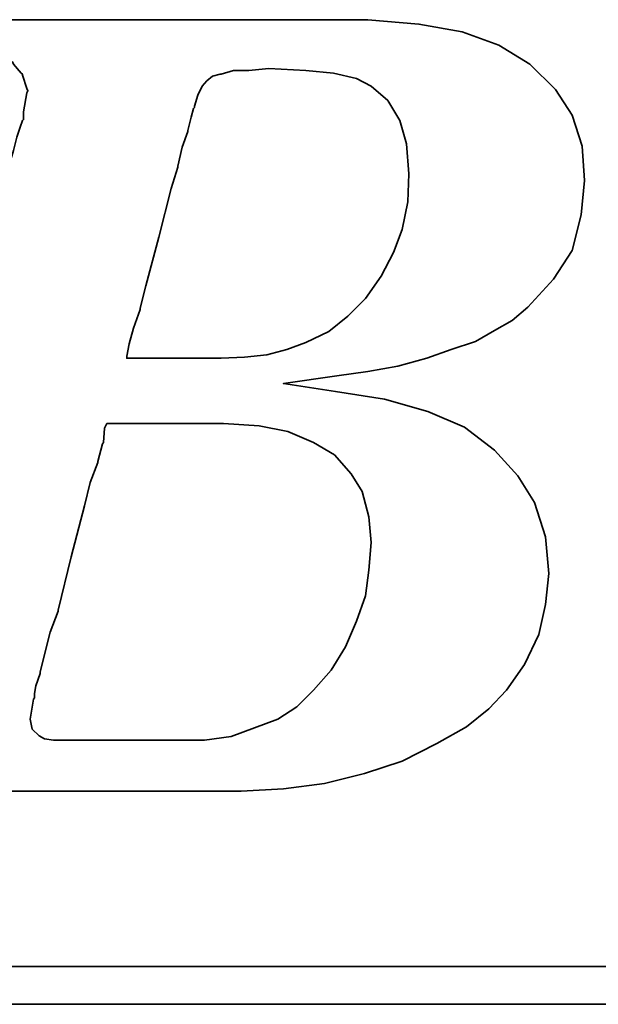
# Model space of a CAD drawing. Extents: x 15 to 1084, y 29 to 151.
# Tile 30 of 51: x 175.34 to 176.61, y 90.91 to 93.08. Entities that reach past the tile are written whole.
import ezdxf

# ---------------------------------------------------------------- set-up
doc = ezdxf.new("R2010")
doc.units = 0
doc.header["$MEASUREMENT"] = 0
doc.layers.add('DIM', color=4, linetype='CONTINUOUS')
doc.layers.add('layer 1', color=7, linetype='CONTINUOUS')

# ---------------------------------------------------------------- blocks, each defined once
blk = doc.blocks.new('TBI MOTION logo(完整正式版)')
at = {"layer": 'layer 1', "color": 22, "lineweight": 35}
for points, knots in [([(-64.65375, -6.86375), (-64.65375, -6.86375), (-64.84375, -7.29625), (-64.84375, -7.29625), (-64.84375, -7.29625), (-64.84375, -7.29625), (-64.86875, -7.34375), (-64.86875, -7.34375), (-64.86875, -7.34375), (-64.86875, -7.34375), (-64.86875, -7.36875), (-64.86875, -7.36875), (-64.86875, -7.36875), (-64.86875, -7.36875), (-65.15375, -7.65375), (-65.15375, -7.65375), (-65.15375, -7.65375), (-65.15375, -7.65375), (-65.17875, -7.65375), (-65.17875, -7.65375), (-65.17875, -7.65375), (-65.17875, -7.65375), (-65.20375, -7.67875), (-65.20375, -7.67875), (-65.20375, -7.67875), (-65.20375, -7.67875), (-65.58875, -7.87125), (-65.58875, -7.87125), (-65.58875, -7.87125), (-65.58875, -7.87125), (-65.63375, -7.87125), (-65.63375, -7.87125), (-65.63375, -7.87125), (-65.63375, -7.87125), (-65.65875, -7.89375), (-65.65875, -7.89375), (-65.65875, -7.89375), (-65.65875, -7.89375), (-66.09375, -7.94375), (-66.09375, -7.94375), (-66.09375, -7.94375), (-66.09375, -7.94375), (-66.11375, -7.94375), (-66.11375, -7.94375), (-66.11375, -7.94375), (-66.11375, -7.94375), (-66.16375, -7.94375), (-66.16375, -7.94375), (-66.16375, -7.94375), (-66.16375, -7.94375), (-66.30875, -7.94375), (-66.30875, -7.94375), (-66.30875, -7.94375), (-66.30875, -7.94375), (-66.69375, -7.94375), (-66.69375, -7.94375), (-66.69375, -7.94375), (-66.69375, -7.94375), (-67.07375, -7.94375), (-67.07375, -7.94375), (-67.07375, -7.94375), (-67.07375, -7.94375), (-67.12375, -7.94375), (-67.12375, -7.94375), (-67.12375, -7.94375), (-67.12375, -7.94375), (-67.12375, -7.96625), (-67.12375, -7.96625), (-67.12375, -7.96625), (-67.12375, -7.96625), (-67.14875, -7.99125), (-67.14875, -7.99125), (-67.14875, -7.99125), (-67.14875, -7.99125), (-67.24375, -8.34875), (-67.24375, -8.34875), (-67.24375, -8.34875), (-67.24375, -8.34875), (-67.31375, -8.68625), (-67.31375, -8.68625), (-67.31375, -8.68625), (-67.31375, -8.68625), (-67.26875, -8.68625), (-67.26875, -8.68625), (-67.26875, -8.68625), (-67.26875, -8.68625), (-67.07375, -8.68625), (-67.07375, -8.68625), (-67.07375, -8.68625), (-67.07375, -8.68625), (-66.54875, -8.68625), (-66.54875, -8.68625), (-66.54875, -8.68625), (-66.54875, -8.68625), (-65.82625, -8.68625), (-65.82625, -8.68625), (-65.82625, -8.68625), (-65.82625, -8.68625), (-65.01375, -8.68625), (-65.01375, -8.68625), (-65.01375, -8.68625), (-65.01375, -8.68625), (-64.05375, -8.68625), (-64.05375, -8.68625), (-64.05375, -8.68625), (-64.05375, -8.68625), (-62.08375, -8.68625), (-62.08375, -8.68625), (-62.08375, -8.68625), (-62.08375, -8.68625), (-60.06875, -8.68625), (-60.06875, -8.68625), (-60.06875, -8.68625), (-60.06875, -8.68625), (-59.10875, -8.68625), (-59.10875, -8.68625), (-59.10875, -8.68625), (-59.10875, -8.68625), (-58.29375, -8.68625), (-58.29375, -8.68625), (-58.29375, -8.68625), (-58.29375, -8.68625), (-57.57375, -8.68625), (-57.57375, -8.68625), (-57.57375, -8.68625), (-57.57375, -8.68625), (-57.04875, -8.68625), (-57.04875, -8.68625), (-57.04875, -8.68625), (-57.04875, -8.68625), (-56.85375, -8.68625), (-56.85375, -8.68625), (-56.85375, -8.68625), (-56.85375, -8.68625), (-56.70875, -8.68625), (-56.70875, -8.68625), (-56.70875, -8.68625), (-56.70875, -8.68625), (-56.61375, -8.68625), (-56.61375, -8.68625), (-56.61375, -8.68625), (-56.61375, -8.68625), (-56.56875, -8.68625), (-56.56875, -8.68625), (-56.56875, -8.68625), (-56.56875, -8.68625), (-55.65375, -8.63875), (-55.65375, -8.63875), (-55.65375, -8.63875), (-55.65375, -8.63875), (-54.76875, -8.51875), (-54.76875, -8.51875), (-54.76875, -8.51875), (-54.76875, -8.51875), (-53.90375, -8.30375), (-53.90375, -8.30375), (-53.90375, -8.30375), (-53.90375, -8.30375), (-53.08875, -8.03875), (-53.08875, -8.03875), (-53.08875, -8.03875), (-53.08875, -8.03875), (-52.34375, -7.65375), (-52.34375, -7.65375), (-52.34375, -7.65375), (-52.34375, -7.65375), (-51.69875, -7.29625), (-51.69875, -7.29625), (-51.69875, -7.29625), (-51.69875, -7.29625), (-51.21875, -6.91125), (-51.21875, -6.91125), (-51.21875, -6.91125), (-51.21875, -6.91125), (-50.83375, -6.50375), (-50.83375, -6.50375), (-50.83375, -6.50375), (-50.83375, -6.50375), (-50.44875, -5.94875), (-50.44875, -5.94875), (-50.44875, -5.94875), (-50.44875, -5.94875), (-50.13875, -5.30375), (-50.13875, -5.30375), (-50.13875, -5.30375), (-50.13875, -5.30375), (-49.99375, -4.65375), (-49.99375, -4.65375), (-49.99375, -4.65375), (-49.99375, -4.65375), (-49.92375, -3.98375), (-49.92375, -3.98375), (-49.92375, -3.98375), (-49.92375, -3.98375), (-49.99375, -3.19374), (-49.99375, -3.19374), (-49.99375, -3.19374), (-49.99375, -3.19374), (-50.23374, -2.44874), (-50.23374, -2.44874), (-50.23374, -2.44874), (-50.23374, -2.44874), (-50.59375, -1.87374), (-50.59375, -1.87374), (-50.59375, -1.87374), (-50.59375, -1.87374), (-51.09875, -1.31874), (-51.09875, -1.31874), (-51.09875, -1.31874), (-51.09875, -1.31874), (-51.74375, -0.81875), (-51.74375, -0.81875), (-51.74375, -0.81875), (-51.74375, -0.81875), (-52.53875, -0.48125), (-52.53875, -0.48125), (-52.53875, -0.48125), (-52.53875, -0.48125), (-53.47375, -0.21875), (-53.47375, -0.21875), (-53.47375, -0.21875), (-53.47375, -0.21875), (-54.52875, -0.04874), (-54.52875, -0.04874), (-54.52875, -0.04874), (-54.52875, -0.04874), (-55.65375, 0.12125), (-55.65375, 0.12125), (-55.65375, 0.12125), (-55.65375, 0.12125), (-54.50375, 0.28624), (-54.50375, 0.28624), (-54.50375, 0.28624), (-54.50375, 0.28624), (-53.83375, 0.38124), (-53.83375, 0.38124), (-53.83375, 0.38124), (-53.83375, 0.38124), (-53.18375, 0.50125), (-53.18375, 0.50125), (-53.18375, 0.50125), (-53.18375, 0.50125), (-52.55875, 0.66874), (-52.55875, 0.66874), (-52.55875, 0.66874), (-52.55875, 0.66874), (-52.03375, 0.86124), (-52.03375, 0.86124), (-52.03375, 0.86124), (-52.03375, 0.86124), (-51.50374, 1.03124), (-51.50374, 1.03124), (-51.50374, 1.03124), (-51.50374, 1.03124), (-51.09875, 1.27125), (-51.09875, 1.27125), (-51.09875, 1.27125), (-51.09875, 1.27125), (-50.71375, 1.48624), (-50.71375, 1.48624), (-50.71375, 1.48624), (-50.71375, 1.48624), (-50.37625, 1.77625), (-50.37625, 1.77625), (-50.37625, 1.77625), (-50.37625, 1.77625), (-49.82375, 2.37625), (-49.82375, 2.37625), (-49.82375, 2.37625), (-49.82375, 2.37625), (-49.41875, 2.99625), (-49.41875, 2.99625), (-49.41875, 2.99625), (-49.41875, 2.99625), (-49.22375, 3.76625), (-49.22375, 3.76625), (-49.22375, 3.76625), (-49.22375, 3.76625), (-49.15375, 4.50874), (-49.15375, 4.50874), (-49.15375, 4.50874), (-49.15375, 4.50874), (-49.20375, 5.25125), (-49.20375, 5.25125), (-49.20375, 5.25125), (-49.20375, 5.25125), (-49.41875, 5.92625), (-49.41875, 5.92625), (-49.41875, 5.92625), (-49.41875, 5.92625), (-49.77875, 6.47625), (-49.77875, 6.47625), (-49.77875, 6.47625), (-49.77875, 6.47625), (-50.33125, 7.02624), (-50.33125, 7.02624), (-50.33125, 7.02624), (-50.33125, 7.02624), (-51.00125, 7.43625), (-51.00125, 7.43625), (-51.00125, 7.43625), (-51.00125, 7.43625), (-51.79375, 7.72625), (-51.79375, 7.72625), (-51.79375, 7.72625), (-51.79375, 7.72625), (-52.72875, 7.89124), (-52.72875, 7.89124), (-52.72875, 7.89124), (-52.72875, 7.89124), (-53.83375, 7.98625), (-53.83375, 7.98625), (-53.83375, 7.98625), (-53.83375, 7.98625), (-53.92875, 7.98625), (-53.92875, 7.98625), (-53.92875, 7.98625), (-53.92875, 7.98625), (-54.26375, 7.98625), (-54.26375, 7.98625), (-54.26375, 7.98625), (-54.26375, 7.98625), (-54.74375, 7.98625), (-54.74375, 7.98625), (-54.74375, 7.98625), (-54.74375, 7.98625), (-55.36875, 7.98625), (-55.36875, 7.98625), (-55.36875, 7.98625), (-55.36875, 7.98625), (-56.13375, 7.98625), (-56.13375, 7.98625), (-56.13375, 7.98625), (-56.13375, 7.98625), (-56.94875, 7.98625), (-56.94875, 7.98625), (-56.94875, 7.98625), (-56.94875, 7.98625), (-58.77625, 7.98625), (-58.77625, 7.98625), (-58.77625, 7.98625), (-58.77625, 7.98625), (-60.59875, 7.98625), (-60.59875, 7.98625), (-60.59875, 7.98625), (-60.59875, 7.98625), (-61.41375, 7.98625), (-61.41375, 7.98625), (-61.41375, 7.98625), (-61.41375, 7.98625), (-62.17875, 7.98625), (-62.17875, 7.98625), (-62.17875, 7.98625), (-62.17875, 7.98625), (-62.80375, 7.98625), (-62.80375, 7.98625), (-62.80375, 7.98625), (-62.80375, 7.98625), (-63.30625, 7.98625), (-63.30625, 7.98625), (-63.30625, 7.98625), (-63.30625, 7.98625), (-63.57375, 7.98625), (-63.57375, 7.98625), (-63.57375, 7.98625), (-63.57375, 7.98625), (-63.57375, 7.96375), (-63.57375, 7.96375), (-63.57375, 7.96375), (-63.57375, 7.96375), (-63.59875, 7.94125), (-63.59875, 7.94125), (-63.59875, 7.94125), (-63.59875, 7.94125), (-63.69375, 7.55625), (-63.69375, 7.55625), (-63.69375, 7.55625), (-63.69375, 7.55625), (-63.76375, 7.24624), (-63.76375, 7.24624), (-63.76375, 7.24624), (-63.76375, 7.24624), (-63.23875, 7.24624), (-63.23875, 7.24624), (-63.23875, 7.24624), (-63.23875, 7.24624), (-62.75875, 7.24624), (-62.75875, 7.24624), (-62.75875, 7.24624), (-62.75875, 7.24624), (-62.61125, 7.24624), (-62.61125, 7.24624), (-62.61125, 7.24624), (-62.61125, 7.24624), (-62.56625, 7.24624), (-62.56625, 7.24624), (-62.56625, 7.24624), (-62.56625, 7.24624), (-62.22875, 7.24624), (-62.22875, 7.24624), (-62.22875, 7.24624), (-62.22875, 7.24624), (-62.20375, 7.24624), (-62.20375, 7.24624), (-62.20375, 7.24624), (-62.20375, 7.24624), (-62.17875, 7.21875), (-62.17875, 7.21875), (-62.17875, 7.21875), (-62.17875, 7.21875), (-61.96375, 7.17125), (-61.96375, 7.17125), (-61.96375, 7.17125), (-61.96375, 7.17125), (-61.72375, 7.12624), (-61.72375, 7.12624), (-61.72375, 7.12624), (-61.72375, 7.12624), (-61.70375, 7.12624), (-61.70375, 7.12624), (-61.70375, 7.12624), (-61.70375, 7.12624), (-61.55875, 7.07624), (-61.55875, 7.07624), (-61.55875, 7.07624), (-61.55875, 7.07624), (-61.50875, 7.07624), (-61.50875, 7.07624), (-61.50875, 7.07624), (-61.50875, 7.07624), (-61.48375, 7.02624), (-61.48375, 7.02624), (-61.48375, 7.02624), (-61.48375, 7.02624), (-61.31875, 6.83375), (-61.31875, 6.83375), (-61.31875, 6.83375), (-61.31875, 6.83375), (-61.29375, 6.81125), (-61.29375, 6.81125), (-61.29375, 6.81125), (-61.29375, 6.81125), (-61.29375, 6.78625), (-61.29375, 6.78625), (-61.29375, 6.78625), (-61.29375, 6.78625), (-61.19875, 6.50124), (-61.19875, 6.50124), (-61.19875, 6.50124), (-61.19875, 6.50124), (-61.17375, 6.45124), (-61.17375, 6.45124), (-61.17375, 6.45124), (-61.17375, 6.45124), (-61.19875, 6.40625), (-61.19875, 6.40625), (-61.19875, 6.40625), (-61.19875, 6.40625), (-61.26875, 5.99624), (-61.26875, 5.99624), (-61.26875, 5.99624), (-61.26875, 5.99624), (-61.26875, 5.85125), (-61.26875, 5.85125), (-61.26875, 5.85125), (-61.26875, 5.85125), (-61.26875, 5.82625), (-61.26875, 5.82625), (-61.26875, 5.82625), (-61.26875, 5.82625), (-61.29375, 5.80625), (-61.29375, 5.80625), (-61.29375, 5.80625), (-61.29375, 5.80625), (-61.34125, 5.66125), (-61.34125, 5.66125), (-61.34125, 5.66125), (-61.34125, 5.66125), (-61.41375, 5.44625), (-61.41375, 5.44625), (-61.41375, 5.44625), (-61.41375, 5.44625), (-61.48375, 5.15625), (-61.48375, 5.15625), (-61.48375, 5.15625), (-61.48375, 5.15625), (-61.58375, 4.82124), (-61.58375, 4.82124), (-61.58375, 4.82124), (-61.58375, 4.82124), (-61.79875, 4.00375), (-61.79875, 4.00375), (-61.79875, 4.00375), (-61.79875, 4.00375), (-62.05875, 2.99625), (-62.05875, 2.99625), (-62.05875, 2.99625), (-62.05875, 2.99625), (-62.34875, 1.91625), (-62.34875, 1.91625), (-62.34875, 1.91625), (-62.34875, 1.91625), (-62.97375, -0.41124), (-62.97375, -0.41124), (-62.97375, -0.41124), (-62.97375, -0.41124), (-63.59875, -2.75875), (-63.59875, -2.75875), (-63.59875, -2.75875), (-63.59875, -2.75875), (-63.88375, -3.86374), (-63.88375, -3.86374), (-63.88375, -3.86374), (-63.88375, -3.86374), (-64.14875, -4.82374), (-64.14875, -4.82374), (-64.14875, -4.82374), (-64.14875, -4.82374), (-64.36375, -5.64125), (-64.36375, -5.64125), (-64.36375, -5.64125), (-64.36375, -5.64125), (-64.43625, -5.97625), (-64.43625, -5.97625), (-64.43625, -5.97625), (-64.43625, -5.97625), (-64.50875, -6.28625), (-64.50875, -6.28625), (-64.50875, -6.28625), (-64.50875, -6.28625), (-64.50875, -6.30875), (-64.50875, -6.30875), (-64.50875, -6.30875), (-64.50875, -6.30875), (-64.57875, -6.50375), (-64.57875, -6.50375), (-64.57875, -6.50375), (-64.57875, -6.50375), (-64.62875, -6.69625), (-64.62875, -6.69625), (-64.62875, -6.69625), (-64.62875, -6.69625), (-64.62875, -6.76875), (-64.62875, -6.76875), (-64.62875, -6.76875), (-64.62875, -6.76875), (-64.62875, -6.81375), (-64.62875, -6.81375), (-64.62875, -6.81375), (-64.62875, -6.81375), (-64.62875, -6.83875), (-64.62875, -6.83875), (-64.62875, -6.83875), (-64.62875, -6.83875), (-64.65375, -6.86375), (-64.65375, -6.86375)], [0, 0, 0, 0, 0.00719424, 0.00719424, 0.00719424, 0.00719424, 0.01438849, 0.01438849, 0.01438849, 0.01438849, 0.02158273, 0.02158273, 0.02158273, 0.02158273, 0.02877698, 0.02877698, 0.02877698, 0.02877698, 0.03597122, 0.03597122, 0.03597122, 0.03597122, 0.04316547, 0.04316547, 0.04316547, 0.04316547, 0.05035971, 0.05035971, 0.05035971, 0.05035971, 0.05755396, 0.05755396, 0.05755396, 0.05755396, 0.0647482, 0.0647482, 0.0647482, 0.0647482, 0.07194245, 0.07194245, 0.07194245, 0.07194245, 0.07913669, 0.07913669, 0.07913669, 0.07913669, 0.08633094, 0.08633094, 0.08633094, 0.08633094, 0.09352518, 0.09352518, 0.09352518, 0.09352518, 0.10071942, 0.10071942, 0.10071942, 0.10071942, 0.10791367, 0.10791367, 0.10791367, 0.10791367, 0.11510791, 0.11510791, 0.11510791, 0.11510791, 0.12230216, 0.12230216, 0.12230216, 0.12230216, 0.1294964, 0.1294964, 0.1294964, 0.1294964, 0.13669065, 0.13669065, 0.13669065, 0.13669065, 0.14388489, 0.14388489, 0.14388489, 0.14388489, 0.15107914, 0.15107914, 0.15107914, 0.15107914, 0.15827338, 0.15827338, 0.15827338, 0.15827338, 0.16546763, 0.16546763, 0.16546763, 0.16546763, 0.17266187, 0.17266187, 0.17266187, 0.17266187, 0.17985612, 0.17985612, 0.17985612, 0.17985612, 0.18705036, 0.18705036, 0.18705036, 0.18705036, 0.1942446, 0.1942446, 0.1942446, 0.1942446, 0.20143885, 0.20143885, 0.20143885, 0.20143885, 0.20863309, 0.20863309, 0.20863309, 0.20863309, 0.21582734, 0.21582734, 0.21582734, 0.21582734, 0.22302158, 0.22302158, 0.22302158, 0.22302158, 0.23021583, 0.23021583, 0.23021583, 0.23021583, 0.23741007, 0.23741007, 0.23741007, 0.23741007, 0.24460432, 0.24460432, 0.24460432, 0.24460432, 0.25179856, 0.25179856, 0.25179856, 0.25179856, 0.25899281, 0.25899281, 0.25899281, 0.25899281, 0.26618705, 0.26618705, 0.26618705, 0.26618705, 0.27338129, 0.27338129, 0.27338129, 0.27338129, 0.28057554, 0.28057554, 0.28057554, 0.28057554, 0.28776978, 0.28776978, 0.28776978, 0.28776978, 0.29496403, 0.29496403, 0.29496403, 0.29496403, 0.30215827, 0.30215827, 0.30215827, 0.30215827, 0.30935252, 0.30935252, 0.30935252, 0.30935252, 0.31654676, 0.31654676, 0.31654676, 0.31654676, 0.32374101, 0.32374101, 0.32374101, 0.32374101, 0.33093525, 0.33093525, 0.33093525, 0.33093525, 0.3381295, 0.3381295, 0.3381295, 0.3381295, 0.34532374, 0.34532374, 0.34532374, 0.34532374, 0.35251799, 0.35251799, 0.35251799, 0.35251799, 0.35971223, 0.35971223, 0.35971223, 0.35971223, 0.36690647, 0.36690647, 0.36690647, 0.36690647, 0.37410072, 0.37410072, 0.37410072, 0.37410072, 0.38129496, 0.38129496, 0.38129496, 0.38129496, 0.38848921, 0.38848921, 0.38848921, 0.38848921, 0.39568345, 0.39568345, 0.39568345, 0.39568345, 0.4028777, 0.4028777, 0.4028777, 0.4028777, 0.41007194, 0.41007194, 0.41007194, 0.41007194, 0.41726619, 0.41726619, 0.41726619, 0.41726619, 0.42446043, 0.42446043, 0.42446043, 0.42446043, 0.43165468, 0.43165468, 0.43165468, 0.43165468, 0.43884892, 0.43884892, 0.43884892, 0.43884892, 0.44604317, 0.44604317, 0.44604317, 0.44604317, 0.45323741, 0.45323741, 0.45323741, 0.45323741, 0.46043165, 0.46043165, 0.46043165, 0.46043165, 0.4676259, 0.4676259, 0.4676259, 0.4676259, 0.47482014, 0.47482014, 0.47482014, 0.47482014, 0.48201439, 0.48201439, 0.48201439, 0.48201439, 0.48920863, 0.48920863, 0.48920863, 0.48920863, 0.49640288, 0.49640288, 0.49640288, 0.49640288, 0.50359712, 0.50359712, 0.50359712, 0.50359712, 0.51079137, 0.51079137, 0.51079137, 0.51079137, 0.51798561, 0.51798561, 0.51798561, 0.51798561, 0.52517986, 0.52517986, 0.52517986, 0.52517986, 0.5323741, 0.5323741, 0.5323741, 0.5323741, 0.53956835, 0.53956835, 0.53956835, 0.53956835, 0.54676259, 0.54676259, 0.54676259, 0.54676259, 0.55395683, 0.55395683, 0.55395683, 0.55395683, 0.56115108, 0.56115108, 0.56115108, 0.56115108, 0.56834532, 0.56834532, 0.56834532, 0.56834532, 0.57553957, 0.57553957, 0.57553957, 0.57553957, 0.58273381, 0.58273381, 0.58273381, 0.58273381, 0.58992806, 0.58992806, 0.58992806, 0.58992806, 0.5971223, 0.5971223, 0.5971223, 0.5971223, 0.60431655, 0.60431655, 0.60431655, 0.60431655, 0.61151079, 0.61151079, 0.61151079, 0.61151079, 0.61870504, 0.61870504, 0.61870504, 0.61870504, 0.62589928, 0.62589928, 0.62589928, 0.62589928, 0.63309353, 0.63309353, 0.63309353, 0.63309353, 0.64028777, 0.64028777, 0.64028777, 0.64028777, 0.64748201, 0.64748201, 0.64748201, 0.64748201, 0.65467626, 0.65467626, 0.65467626, 0.65467626, 0.6618705, 0.6618705, 0.6618705, 0.6618705, 0.66906475, 0.66906475, 0.66906475, 0.66906475, 0.67625899, 0.67625899, 0.67625899, 0.67625899, 0.68345324, 0.68345324, 0.68345324, 0.68345324, 0.69064748, 0.69064748, 0.69064748, 0.69064748, 0.69784173, 0.69784173, 0.69784173, 0.69784173, 0.70503597, 0.70503597, 0.70503597, 0.70503597, 0.71223022, 0.71223022, 0.71223022, 0.71223022, 0.71942446, 0.71942446, 0.71942446, 0.71942446, 0.72661871, 0.72661871, 0.72661871, 0.72661871, 0.73381295, 0.73381295, 0.73381295, 0.73381295, 0.74100719, 0.74100719, 0.74100719, 0.74100719, 0.74820144, 0.74820144, 0.74820144, 0.74820144, 0.75539568, 0.75539568, 0.75539568, 0.75539568, 0.76258993, 0.76258993, 0.76258993, 0.76258993, 0.76978417, 0.76978417, 0.76978417, 0.76978417, 0.77697842, 0.77697842, 0.77697842, 0.77697842, 0.78417266, 0.78417266, 0.78417266, 0.78417266, 0.79136691, 0.79136691, 0.79136691, 0.79136691, 0.79856115, 0.79856115, 0.79856115, 0.79856115, 0.8057554, 0.8057554, 0.8057554, 0.8057554, 0.81294964, 0.81294964, 0.81294964, 0.81294964, 0.82014388, 0.82014388, 0.82014388, 0.82014388, 0.82733813, 0.82733813, 0.82733813, 0.82733813, 0.83453237, 0.83453237, 0.83453237, 0.83453237, 0.84172662, 0.84172662, 0.84172662, 0.84172662, 0.84892086, 0.84892086, 0.84892086, 0.84892086, 0.85611511, 0.85611511, 0.85611511, 0.85611511, 0.86330935, 0.86330935, 0.86330935, 0.86330935, 0.8705036, 0.8705036, 0.8705036, 0.8705036, 0.87769784, 0.87769784, 0.87769784, 0.87769784, 0.88489209, 0.88489209, 0.88489209, 0.88489209, 0.89208633, 0.89208633, 0.89208633, 0.89208633, 0.89928058, 0.89928058, 0.89928058, 0.89928058, 0.90647482, 0.90647482, 0.90647482, 0.90647482, 0.91366906, 0.91366906, 0.91366906, 0.91366906, 0.92086331, 0.92086331, 0.92086331, 0.92086331, 0.92805755, 0.92805755, 0.92805755, 0.92805755, 0.9352518, 0.9352518, 0.9352518, 0.9352518, 0.94244604, 0.94244604, 0.94244604, 0.94244604, 0.94964029, 0.94964029, 0.94964029, 0.94964029, 0.95683453, 0.95683453, 0.95683453, 0.95683453, 0.96402878, 0.96402878, 0.96402878, 0.96402878, 0.97122302, 0.97122302, 0.97122302, 0.97122302, 0.97841727, 0.97841727, 0.97841727, 0.97841727, 0.98561151, 0.98561151, 0.98561151, 0.98561151, 0.99280576, 0.99280576, 0.99280576, 0.99280576, 1, 1, 1, 1]), ([(-57.50375, 6.35625), (-57.50375, 6.35625), (-57.57375, 6.11625), (-57.57375, 6.11625), (-57.57375, 6.11625), (-57.57375, 6.11625), (-57.57375, 6.09125), (-57.57375, 6.09125), (-57.57375, 6.09125), (-57.57375, 6.09125), (-57.59875, 6.06625), (-57.59875, 6.06625), (-57.59875, 6.06625), (-57.59875, 6.06625), (-57.64875, 5.87625), (-57.64875, 5.87625), (-57.64875, 5.87625), (-57.64875, 5.87625), (-57.71875, 5.58875), (-57.71875, 5.58875), (-57.71875, 5.58875), (-57.71875, 5.58875), (-57.71875, 5.56625), (-57.71875, 5.56625), (-57.71875, 5.56625), (-57.71875, 5.56625), (-57.83875, 5.23125), (-57.83875, 5.23125), (-57.83875, 5.23125), (-57.83875, 5.23125), (-57.93625, 4.82124), (-57.93625, 4.82124), (-57.93625, 4.82124), (-57.93625, 4.82124), (-57.93625, 4.79624), (-57.93625, 4.79624), (-57.93625, 4.79624), (-57.93625, 4.79624), (-58.07875, 4.34125), (-58.07875, 4.34125), (-58.07875, 4.34125), (-58.07875, 4.34125), (-58.34375, 3.28625), (-58.34375, 3.28625), (-58.34375, 3.28625), (-58.34375, 3.28625), (-58.62875, 2.23124), (-58.62875, 2.23124), (-58.62875, 2.23124), (-58.62875, 2.23124), (-58.74875, 1.75125), (-58.74875, 1.75125), (-58.74875, 1.75125), (-58.74875, 1.75125), (-58.74875, 1.72625), (-58.74875, 1.72625), (-58.74875, 1.72625), (-58.74875, 1.72625), (-58.89375, 1.31625), (-58.89375, 1.31625), (-58.89375, 1.31625), (-58.89375, 1.31625), (-58.98875, 0.98124), (-58.98875, 0.98124), (-58.98875, 0.98124), (-58.98875, 0.98124), (-59.03875, 0.71625), (-59.03875, 0.71625), (-59.03875, 0.71625), (-59.03875, 0.71625), (-59.03875, 0.66874), (-59.03875, 0.66874), (-59.03875, 0.66874), (-59.03875, 0.66874), (-58.91875, 0.66874), (-58.91875, 0.66874), (-58.91875, 0.66874), (-58.91875, 0.66874), (-58.53375, 0.66874), (-58.53375, 0.66874), (-58.53375, 0.66874), (-58.53375, 0.66874), (-58.10375, 0.66874), (-58.10375, 0.66874), (-58.10375, 0.66874), (-58.10375, 0.66874), (-57.66875, 0.66874), (-57.66875, 0.66874), (-57.66875, 0.66874), (-57.66875, 0.66874), (-57.33375, 0.66874), (-57.33375, 0.66874), (-57.33375, 0.66874), (-57.33375, 0.66874), (-57.09375, 0.66874), (-57.09375, 0.66874), (-57.09375, 0.66874), (-57.09375, 0.66874), (-56.99875, 0.66874), (-56.99875, 0.66874), (-56.99875, 0.66874), (-56.99875, 0.66874), (-56.49375, 0.69374), (-56.49375, 0.69374), (-56.49375, 0.69374), (-56.49375, 0.69374), (-56.01375, 0.74374), (-56.01375, 0.74374), (-56.01375, 0.74374), (-56.01375, 0.74374), (-55.58375, 0.86124), (-55.58375, 0.86124), (-55.58375, 0.86124), (-55.58375, 0.86124), (-55.17375, 1.00624), (-55.17375, 1.00624), (-55.17375, 1.00624), (-55.17375, 1.00624), (-54.67375, 1.24625), (-54.67375, 1.24625), (-54.67375, 1.24625), (-54.67375, 1.24625), (-54.26375, 1.58124), (-54.26375, 1.58124), (-54.26375, 1.58124), (-54.26375, 1.58124), (-53.87875, 1.96374), (-53.87875, 1.96374), (-53.87875, 1.96374), (-53.87875, 1.96374), (-53.54375, 2.44625), (-53.54375, 2.44625), (-53.54375, 2.44625), (-53.54375, 2.44625), (-53.27875, 2.95125), (-53.27875, 2.95125), (-53.27875, 2.95125), (-53.27875, 2.95125), (-53.08875, 3.45124), (-53.08875, 3.45124), (-53.08875, 3.45124), (-53.08875, 3.45124), (-52.96875, 4.05124), (-52.96875, 4.05124), (-52.96875, 4.05124), (-52.96875, 4.05124), (-52.94375, 4.65125), (-52.94375, 4.65125), (-52.94375, 4.65125), (-52.94375, 4.65125), (-52.99375, 5.30125), (-52.99375, 5.30125), (-52.99375, 5.30125), (-52.99375, 5.30125), (-53.13875, 5.80625), (-53.13875, 5.80625), (-53.13875, 5.80625), (-53.13875, 5.80625), (-53.39875, 6.23625), (-53.39875, 6.23625), (-53.39875, 6.23625), (-53.39875, 6.23625), (-53.75875, 6.54875), (-53.75875, 6.54875), (-53.75875, 6.54875), (-53.75875, 6.54875), (-54.07375, 6.71625), (-54.07375, 6.71625), (-54.07375, 6.71625), (-54.07375, 6.71625), (-54.57375, 6.83375), (-54.57375, 6.83375), (-54.57375, 6.83375), (-54.57375, 6.83375), (-55.17375, 6.88625), (-55.17375, 6.88625), (-55.17375, 6.88625), (-55.17375, 6.88625), (-55.96875, 6.93125), (-55.96875, 6.93125), (-55.96875, 6.93125), (-55.96875, 6.93125), (-56.39875, 6.88625), (-56.39875, 6.88625), (-56.39875, 6.88625), (-56.39875, 6.88625), (-56.42125, 6.88625), (-56.42125, 6.88625), (-56.42125, 6.88625), (-56.42125, 6.88625), (-56.73375, 6.88625), (-56.73375, 6.88625), (-56.73375, 6.88625), (-56.73375, 6.88625), (-56.99875, 6.81125), (-56.99875, 6.81125), (-56.99875, 6.81125), (-56.99875, 6.81125), (-57.02375, 6.81125), (-57.02375, 6.81125), (-57.02375, 6.81125), (-57.02375, 6.81125), (-57.18875, 6.76625), (-57.18875, 6.76625), (-57.18875, 6.76625), (-57.18875, 6.76625), (-57.30875, 6.66625), (-57.30875, 6.66625), (-57.30875, 6.66625), (-57.30875, 6.66625), (-57.40875, 6.54875), (-57.40875, 6.54875), (-57.40875, 6.54875), (-57.40875, 6.54875), (-57.50375, 6.35625), (-57.50375, 6.35625)], [0, 0, 0, 0, 0.01851852, 0.01851852, 0.01851852, 0.01851852, 0.03703704, 0.03703704, 0.03703704, 0.03703704, 0.05555556, 0.05555556, 0.05555556, 0.05555556, 0.07407407, 0.07407407, 0.07407407, 0.07407407, 0.09259259, 0.09259259, 0.09259259, 0.09259259, 0.11111111, 0.11111111, 0.11111111, 0.11111111, 0.12962963, 0.12962963, 0.12962963, 0.12962963, 0.14814815, 0.14814815, 0.14814815, 0.14814815, 0.16666667, 0.16666667, 0.16666667, 0.16666667, 0.18518519, 0.18518519, 0.18518519, 0.18518519, 0.2037037, 0.2037037, 0.2037037, 0.2037037, 0.22222222, 0.22222222, 0.22222222, 0.22222222, 0.24074074, 0.24074074, 0.24074074, 0.24074074, 0.25925926, 0.25925926, 0.25925926, 0.25925926, 0.27777778, 0.27777778, 0.27777778, 0.27777778, 0.2962963, 0.2962963, 0.2962963, 0.2962963, 0.31481481, 0.31481481, 0.31481481, 0.31481481, 0.33333333, 0.33333333, 0.33333333, 0.33333333, 0.35185185, 0.35185185, 0.35185185, 0.35185185, 0.37037037, 0.37037037, 0.37037037, 0.37037037, 0.38888889, 0.38888889, 0.38888889, 0.38888889, 0.40740741, 0.40740741, 0.40740741, 0.40740741, 0.42592593, 0.42592593, 0.42592593, 0.42592593, 0.44444444, 0.44444444, 0.44444444, 0.44444444, 0.46296296, 0.46296296, 0.46296296, 0.46296296, 0.48148148, 0.48148148, 0.48148148, 0.48148148, 0.5, 0.5, 0.5, 0.5, 0.51851852, 0.51851852, 0.51851852, 0.51851852, 0.53703704, 0.53703704, 0.53703704, 0.53703704, 0.55555556, 0.55555556, 0.55555556, 0.55555556, 0.57407407, 0.57407407, 0.57407407, 0.57407407, 0.59259259, 0.59259259, 0.59259259, 0.59259259, 0.61111111, 0.61111111, 0.61111111, 0.61111111, 0.62962963, 0.62962963, 0.62962963, 0.62962963, 0.64814815, 0.64814815, 0.64814815, 0.64814815, 0.66666667, 0.66666667, 0.66666667, 0.66666667, 0.68518519, 0.68518519, 0.68518519, 0.68518519, 0.7037037, 0.7037037, 0.7037037, 0.7037037, 0.72222222, 0.72222222, 0.72222222, 0.72222222, 0.74074074, 0.74074074, 0.74074074, 0.74074074, 0.75925926, 0.75925926, 0.75925926, 0.75925926, 0.77777778, 0.77777778, 0.77777778, 0.77777778, 0.7962963, 0.7962963, 0.7962963, 0.7962963, 0.81481481, 0.81481481, 0.81481481, 0.81481481, 0.83333333, 0.83333333, 0.83333333, 0.83333333, 0.85185185, 0.85185185, 0.85185185, 0.85185185, 0.87037037, 0.87037037, 0.87037037, 0.87037037, 0.88888889, 0.88888889, 0.88888889, 0.88888889, 0.90740741, 0.90740741, 0.90740741, 0.90740741, 0.92592593, 0.92592593, 0.92592593, 0.92592593, 0.94444444, 0.94444444, 0.94444444, 0.94444444, 0.96296296, 0.96296296, 0.96296296, 0.96296296, 0.98148148, 0.98148148, 0.98148148, 0.98148148, 1, 1, 1, 1]), ([(-61.03125, -6.57375), (-61.03125, -6.57375), (-61.03125, -6.67125), (-61.03125, -6.67125), (-61.03125, -6.67125), (-61.03125, -6.67125), (-61.05375, -6.69625), (-61.05375, -6.69625), (-61.05375, -6.69625), (-61.05375, -6.69625), (-61.12375, -7.12875), (-61.12375, -7.12875), (-61.12375, -7.12875), (-61.12375, -7.12875), (-61.07875, -7.34375), (-61.07875, -7.34375), (-61.07875, -7.34375), (-61.07875, -7.34375), (-60.93375, -7.48875), (-60.93375, -7.48875), (-60.93375, -7.48875), (-60.93375, -7.48875), (-60.81375, -7.55625), (-60.81375, -7.55625), (-60.81375, -7.55625), (-60.81375, -7.55625), (-60.62375, -7.58375), (-60.62375, -7.58375), (-60.62375, -7.58375), (-60.62375, -7.58375), (-60.30875, -7.58375), (-60.30875, -7.58375), (-60.30875, -7.58375), (-60.30875, -7.58375), (-59.97375, -7.58375), (-59.97375, -7.58375), (-59.97375, -7.58375), (-59.97375, -7.58375), (-59.87875, -7.58375), (-59.87875, -7.58375), (-59.87875, -7.58375), (-59.87875, -7.58375), (-59.63625, -7.58375), (-59.63625, -7.58375), (-59.63625, -7.58375), (-59.63625, -7.58375), (-58.96875, -7.58375), (-58.96875, -7.58375), (-58.96875, -7.58375), (-58.96875, -7.58375), (-58.29375, -7.58375), (-58.29375, -7.58375), (-58.29375, -7.58375), (-58.29375, -7.58375), (-58.05375, -7.58375), (-58.05375, -7.58375), (-58.05375, -7.58375), (-58.05375, -7.58375), (-57.98375, -7.58375), (-57.98375, -7.58375), (-57.98375, -7.58375), (-57.98375, -7.58375), (-57.35875, -7.58375), (-57.35875, -7.58375), (-57.35875, -7.58375), (-57.35875, -7.58375), (-56.78375, -7.50875), (-56.78375, -7.50875), (-56.78375, -7.50875), (-56.78375, -7.50875), (-56.27875, -7.31875), (-56.27875, -7.31875), (-56.27875, -7.31875), (-56.27875, -7.31875), (-55.77375, -7.12875), (-55.77375, -7.12875), (-55.77375, -7.12875), (-55.77375, -7.12875), (-55.36875, -6.86375), (-55.36875, -6.86375), (-55.36875, -6.86375), (-55.36875, -6.86375), (-55.00875, -6.50375), (-55.00875, -6.50375), (-55.00875, -6.50375), (-55.00875, -6.50375), (-54.62375, -6.06875), (-54.62375, -6.06875), (-54.62375, -6.06875), (-54.62375, -6.06875), (-54.31375, -5.56875), (-54.31375, -5.56875), (-54.31375, -5.56875), (-54.31375, -5.56875), (-54.07375, -5.01625), (-54.07375, -5.01625), (-54.07375, -5.01625), (-54.07375, -5.01625), (-53.87875, -4.46374), (-53.87875, -4.46374), (-53.87875, -4.46374), (-53.87875, -4.46374), (-53.80875, -3.91375), (-53.80875, -3.91375), (-53.80875, -3.91375), (-53.80875, -3.91375), (-53.75875, -3.31375), (-53.75875, -3.31375), (-53.75875, -3.31375), (-53.75875, -3.31375), (-53.80875, -2.75875), (-53.80875, -2.75875), (-53.80875, -2.75875), (-53.80875, -2.75875), (-53.95375, -2.20875), (-53.95375, -2.20875), (-53.95375, -2.20875), (-53.95375, -2.20875), (-54.19375, -1.82625), (-54.19375, -1.82625), (-54.19375, -1.82625), (-54.19375, -1.82625), (-54.55375, -1.41875), (-54.55375, -1.41875), (-54.55375, -1.41875), (-54.55375, -1.41875), (-55.00875, -1.15125), (-55.00875, -1.15125), (-55.00875, -1.15125), (-55.00875, -1.15125), (-55.56125, -0.91375), (-55.56125, -0.91375), (-55.56125, -0.91375), (-55.56125, -0.91375), (-56.18125, -0.79375), (-56.18125, -0.79375), (-56.18125, -0.79375), (-56.18125, -0.79375), (-56.94875, -0.74374), (-56.94875, -0.74374), (-56.94875, -0.74374), (-56.94875, -0.74374), (-56.99875, -0.74374), (-56.99875, -0.74374), (-56.99875, -0.74374), (-56.99875, -0.74374), (-57.09375, -0.74374), (-57.09375, -0.74374), (-57.09375, -0.74374), (-57.09375, -0.74374), (-57.38375, -0.74374), (-57.38375, -0.74374), (-57.38375, -0.74374), (-57.38375, -0.74374), (-57.76875, -0.74374), (-57.76875, -0.74374), (-57.76875, -0.74374), (-57.76875, -0.74374), (-58.24625, -0.74374), (-58.24625, -0.74374), (-58.24625, -0.74374), (-58.24625, -0.74374), (-58.72875, -0.74374), (-58.72875, -0.74374), (-58.72875, -0.74374), (-58.72875, -0.74374), (-59.20875, -0.74374), (-59.20875, -0.74374), (-59.20875, -0.74374), (-59.20875, -0.74374), (-59.46875, -0.74374), (-59.46875, -0.74374), (-59.46875, -0.74374), (-59.46875, -0.74374), (-59.51625, -0.83875), (-59.51625, -0.83875), (-59.51625, -0.83875), (-59.51625, -0.83875), (-59.54375, -1.15125), (-59.54375, -1.15125), (-59.54375, -1.15125), (-59.54375, -1.15125), (-59.56375, -1.17874), (-59.56375, -1.17874), (-59.56375, -1.17874), (-59.56375, -1.17874), (-59.66375, -1.55875), (-59.66375, -1.55875), (-59.66375, -1.55875), (-59.66375, -1.55875), (-59.66375, -1.58375), (-59.66375, -1.58375), (-59.66375, -1.58375), (-59.66375, -1.58375), (-59.82875, -2.01874), (-59.82875, -2.01874), (-59.82875, -2.01874), (-59.82875, -2.01874), (-59.94875, -2.52125), (-59.94875, -2.52125), (-59.94875, -2.52125), (-59.94875, -2.52125), (-60.23875, -3.62375), (-60.23875, -3.62375), (-60.23875, -3.62375), (-60.23875, -3.62375), (-60.52375, -4.77624), (-60.52375, -4.77624), (-60.52375, -4.77624), (-60.52375, -4.77624), (-60.52375, -4.79874), (-60.52375, -4.79874), (-60.52375, -4.79874), (-60.52375, -4.79874), (-60.69125, -5.25375), (-60.69125, -5.25375), (-60.69125, -5.25375), (-60.69125, -5.25375), (-60.81375, -5.73625), (-60.81375, -5.73625), (-60.81375, -5.73625), (-60.81375, -5.73625), (-60.90875, -6.11875), (-60.90875, -6.11875), (-60.90875, -6.11875), (-60.90875, -6.11875), (-60.90875, -6.14375), (-60.90875, -6.14375), (-60.90875, -6.14375), (-60.90875, -6.14375), (-61.00375, -6.40875), (-61.00375, -6.40875), (-61.00375, -6.40875), (-61.00375, -6.40875), (-61.03125, -6.57375), (-61.03125, -6.57375)], [0, 0, 0, 0, 0.01694915, 0.01694915, 0.01694915, 0.01694915, 0.03389831, 0.03389831, 0.03389831, 0.03389831, 0.05084746, 0.05084746, 0.05084746, 0.05084746, 0.06779661, 0.06779661, 0.06779661, 0.06779661, 0.08474576, 0.08474576, 0.08474576, 0.08474576, 0.10169492, 0.10169492, 0.10169492, 0.10169492, 0.11864407, 0.11864407, 0.11864407, 0.11864407, 0.13559322, 0.13559322, 0.13559322, 0.13559322, 0.15254237, 0.15254237, 0.15254237, 0.15254237, 0.16949153, 0.16949153, 0.16949153, 0.16949153, 0.18644068, 0.18644068, 0.18644068, 0.18644068, 0.20338983, 0.20338983, 0.20338983, 0.20338983, 0.22033898, 0.22033898, 0.22033898, 0.22033898, 0.23728814, 0.23728814, 0.23728814, 0.23728814, 0.25423729, 0.25423729, 0.25423729, 0.25423729, 0.27118644, 0.27118644, 0.27118644, 0.27118644, 0.28813559, 0.28813559, 0.28813559, 0.28813559, 0.30508475, 0.30508475, 0.30508475, 0.30508475, 0.3220339, 0.3220339, 0.3220339, 0.3220339, 0.33898305, 0.33898305, 0.33898305, 0.33898305, 0.3559322, 0.3559322, 0.3559322, 0.3559322, 0.37288136, 0.37288136, 0.37288136, 0.37288136, 0.38983051, 0.38983051, 0.38983051, 0.38983051, 0.40677966, 0.40677966, 0.40677966, 0.40677966, 0.42372881, 0.42372881, 0.42372881, 0.42372881, 0.44067797, 0.44067797, 0.44067797, 0.44067797, 0.45762712, 0.45762712, 0.45762712, 0.45762712, 0.47457627, 0.47457627, 0.47457627, 0.47457627, 0.49152542, 0.49152542, 0.49152542, 0.49152542, 0.50847458, 0.50847458, 0.50847458, 0.50847458, 0.52542373, 0.52542373, 0.52542373, 0.52542373, 0.54237288, 0.54237288, 0.54237288, 0.54237288, 0.55932203, 0.55932203, 0.55932203, 0.55932203, 0.57627119, 0.57627119, 0.57627119, 0.57627119, 0.59322034, 0.59322034, 0.59322034, 0.59322034, 0.61016949, 0.61016949, 0.61016949, 0.61016949, 0.62711864, 0.62711864, 0.62711864, 0.62711864, 0.6440678, 0.6440678, 0.6440678, 0.6440678, 0.66101695, 0.66101695, 0.66101695, 0.66101695, 0.6779661, 0.6779661, 0.6779661, 0.6779661, 0.69491525, 0.69491525, 0.69491525, 0.69491525, 0.71186441, 0.71186441, 0.71186441, 0.71186441, 0.72881356, 0.72881356, 0.72881356, 0.72881356, 0.74576271, 0.74576271, 0.74576271, 0.74576271, 0.76271186, 0.76271186, 0.76271186, 0.76271186, 0.77966102, 0.77966102, 0.77966102, 0.77966102, 0.79661017, 0.79661017, 0.79661017, 0.79661017, 0.81355932, 0.81355932, 0.81355932, 0.81355932, 0.83050847, 0.83050847, 0.83050847, 0.83050847, 0.84745763, 0.84745763, 0.84745763, 0.84745763, 0.86440678, 0.86440678, 0.86440678, 0.86440678, 0.88135593, 0.88135593, 0.88135593, 0.88135593, 0.89830508, 0.89830508, 0.89830508, 0.89830508, 0.91525424, 0.91525424, 0.91525424, 0.91525424, 0.93220339, 0.93220339, 0.93220339, 0.93220339, 0.94915254, 0.94915254, 0.94915254, 0.94915254, 0.96610169, 0.96610169, 0.96610169, 0.96610169, 0.98305085, 0.98305085, 0.98305085, 0.98305085, 1, 1, 1, 1]), ([(75.90875, -9.47875), (75.90875, -9.47875), (75.90875, -12.28625), (75.90875, -12.28625), (75.90875, -12.28625), (75.90875, -12.28625), (75.90875, -12.47875), (75.90875, -12.47875), (75.90875, -12.47875), (75.90875, -12.47875), (75.71625, -12.47875), (75.71625, -12.47875), (75.71625, -12.47875), (75.71625, -12.47875), (-88.32875, -12.47875), (-88.32875, -12.47875), (-88.32875, -12.47875), (-88.32875, -12.47875), (-88.32875, -13.29375), (-88.32875, -13.29375), (-88.32875, -13.29375), (-88.32875, -13.29375), (82.89125, -13.29375), (82.89125, -13.29375), (82.89125, -13.29375), (82.89125, -13.29375), (75.90875, -9.47875), (75.90875, -9.47875)], [0, 0, 0, 0, 0.14285714, 0.14285714, 0.14285714, 0.14285714, 0.28571429, 0.28571429, 0.28571429, 0.28571429, 0.42857143, 0.42857143, 0.42857143, 0.42857143, 0.57142857, 0.57142857, 0.57142857, 0.57142857, 0.71428571, 0.71428571, 0.71428571, 0.71428571, 0.85714286, 0.85714286, 0.85714286, 0.85714286, 1, 1, 1, 1])]:
    blk.add_open_spline(points, degree=3, knots=knots, dxfattribs=at)

msp = doc.modelspace()

# ---------------------------------------------------------------- block references
at = {"layer": 'DIM', "color": 7, "xscale": 0.1021636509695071, "yscale": 0.1021636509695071, "zscale": 0.1021636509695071}
msp.add_blockref('TBI MOTION logo(完整正式版)', (181.6031, 92.2685), dxfattribs=at)

doc.saveas('drawing.dxf')
